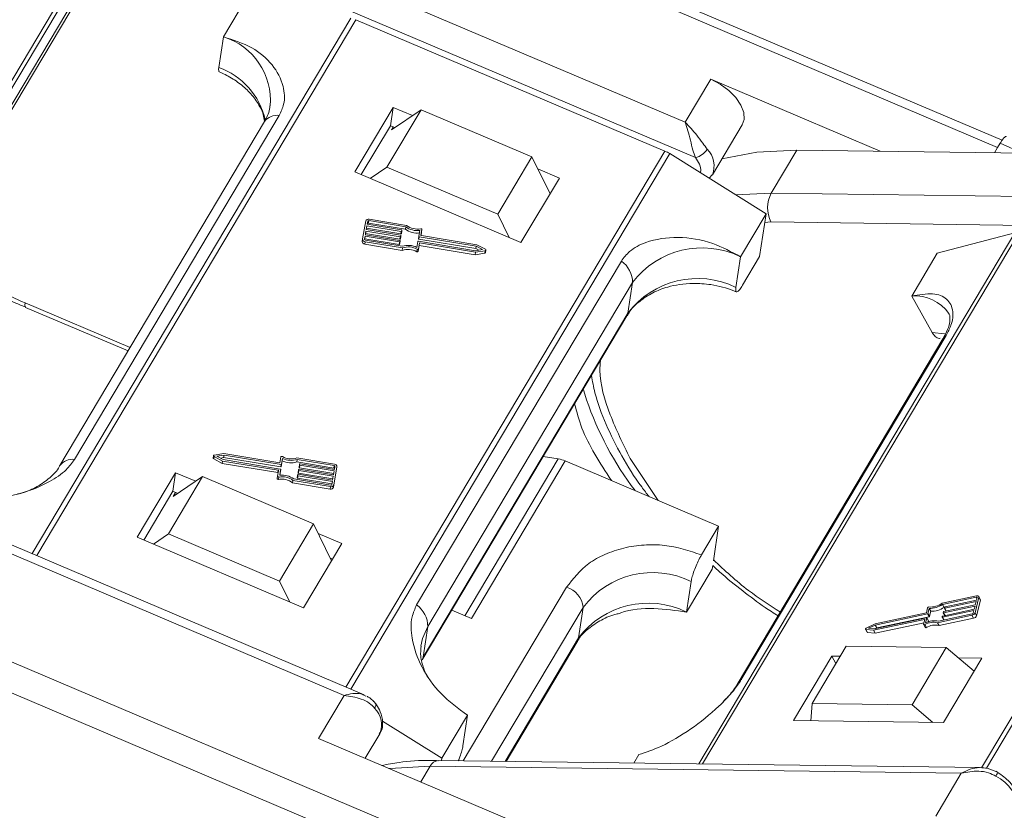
# Model space of a CAD drawing. Header units: millimetres. Extents: x 3199 to 4123, y -210 to 442.
# Tile 22 of 39: x 3630 to 3678, y 288 to 327. Entities that reach past the tile are written whole.
import ezdxf

# ---------------------------------------------------------------- set-up
doc = ezdxf.new("R2010")
doc.units = ezdxf.units.MM

msp = doc.modelspace()

# ---------------------------------------------------------------- linework, layer by layer
at = {"color": 7, "linetype": 'Continuous', "lineweight": 15}
for p, q in [((3635.864, 335.112), (3620.316, 308.99)), ((3620.439, 308.822), (3635.974, 334.923)), ((3677.852, 321.282), (3649.84, 333.199)), ((3662.34, 322.158), (3636.791, 333.027)), ((3650.219, 332.59), (3677.633, 320.928)), ((3662.842, 320.427), (3637.592, 331.168)), ((3633.251, 329.548), (3623.228, 312.71)), ((3623.158, 312.353), (3633.181, 329.191)), ((3639.734, 326.342), (3640.987, 328.447)), ((3645.976, 327.26), (3630.368, 301.037)), ((3630.598, 300.939), (3646.217, 327.18)), ((3646.217, 327.18), (3661.343, 320.745)), ((3639.734, 326.342), (3639.506, 324.842)), ((3663.592, 324.263), (3662.34, 322.158)), ((3671.874, 320.74), (3663.592, 324.263)), ((3632.443, 305.65), (3642.465, 322.488)), ((3648.041, 322.887), (3646.162, 319.729)), ((3649.405, 322.769), (3647.735, 319.963)), ((3648.041, 322.887), (3647.905, 321.987)), ((3647.956, 321.789), (3649.405, 322.769)), ((3648.985, 322.485), (3648.041, 322.887)), ((3654.83, 320.462), (3649.405, 322.769)), ((3641.747, 322.188), (3631.725, 305.349)), ((3647.905, 321.987), (3646.481, 319.594)), ((3648.115, 321.897), (3647.905, 321.987)), ((3663.667, 319.585), (3665.129, 322.04)), ((3647.956, 321.789), (3648.039, 321.93)), ((3677.758, 321.138), (3677.633, 320.928)), ((3678.847, 320.648), (3677.758, 321.138)), ((3661.343, 320.745), (3645.725, 294.504)), ((3645.97, 294.4), (3661.578, 320.622)), ((3661.578, 320.622), (3666.3, 317.678)), ((3666.551, 318.689), (3667.804, 320.794)), ((3667.804, 320.794), (3680.602, 320.625)), ((3677.633, 320.928), (3677.477, 320.666)), ((3653.159, 317.655), (3654.83, 320.462)), ((3654.83, 320.462), (3655.719, 318.654)), ((3646.162, 319.729), (3654.299, 316.268)), ((3647.735, 319.963), (3646.916, 319.409)), ((3653.159, 317.655), (3647.735, 319.963)), ((3656.178, 319.425), (3655.118, 319.876)), ((3663.514, 319.415), (3663.652, 319.589)), ((3654.299, 316.268), (3656.178, 319.425)), ((3655.723, 318.661), (3655.714, 318.665)), ((3666.551, 318.689), (3664.801, 318.613)), ((3692.558, 318.346), (3666.551, 318.689)), ((3653.721, 316.514), (3653.159, 317.655)), ((3666.3, 317.678), (3665.047, 315.573)), ((3666.3, 317.678), (3665.981, 315.579)), ((3646.701, 317.328), (3646.548, 316.445)), ((3646.794, 317.312), (3646.768, 317.165)), ((3646.768, 317.165), (3648.448, 316.887)), ((3646.771, 317.165), (3646.776, 317.192)), ((3646.776, 317.192), (3646.794, 317.312)), ((3646.847, 317.342), (3646.828, 317.222)), ((3646.828, 317.222), (3648.637, 316.922)), ((3648.656, 317.042), (3646.847, 317.342)), ((3648.697, 317.11), (3646.859, 317.415)), ((3666.532, 317.275), (3666.235, 317.254)), ((3693.452, 316.92), (3666.532, 317.275)), ((3646.711, 316.834), (3646.679, 316.65)), ((3646.681, 316.65), (3646.692, 316.714)), ((3646.692, 316.714), (3646.711, 316.834)), ((3646.692, 316.714), (3648.372, 316.436)), ((3648.391, 316.556), (3646.711, 316.834)), ((3646.756, 317.092), (3646.724, 316.908)), ((3646.724, 316.908), (3648.403, 316.629)), ((3646.726, 316.907), (3646.737, 316.972)), ((3646.737, 316.972), (3646.756, 317.092)), ((3646.737, 316.972), (3648.417, 316.693)), ((3648.435, 316.813), (3646.756, 317.092)), ((3648.417, 316.693), (3648.435, 316.813)), ((3648.443, 316.708), (3648.462, 316.828)), ((3648.443, 316.708), (3648.45, 316.744)), ((3648.45, 316.744), (3648.468, 316.864)), ((3648.468, 316.864), (3648.462, 316.828)), ((3648.637, 316.922), (3648.656, 317.042)), ((3649.297, 316.575), (3649.347, 316.86)), ((3649.449, 316.9), (3649.403, 316.634)), ((3649.404, 316.625), (3649.431, 316.78)), ((3649.449, 316.9), (3649.431, 316.78)), ((3678.478, 316.739), (3663.006, 290.744)), ((3663.192, 290.742), (3678.679, 316.761)), ((3674.678, 315.753), (3678.478, 316.739)), ((3646.548, 316.445), (3646.529, 316.325)), ((3646.666, 316.577), (3646.64, 316.429)), ((3646.641, 316.417), (3646.648, 316.457)), ((3646.648, 316.457), (3646.666, 316.577)), ((3646.648, 316.457), (3648.327, 316.178)), ((3646.649, 316.191), (3646.667, 316.311)), ((3648.346, 316.298), (3646.666, 316.577)), ((3646.667, 316.311), (3648.505, 316.007)), ((3646.679, 316.65), (3648.359, 316.372)), ((3646.68, 316.385), (3648.489, 316.085)), ((3648.327, 316.178), (3648.346, 316.298)), ((3648.354, 316.193), (3648.372, 316.313)), ((3648.354, 316.193), (3648.36, 316.229)), ((3648.36, 316.229), (3648.379, 316.349)), ((3648.372, 316.436), (3648.391, 316.556)), ((3648.379, 316.349), (3648.372, 316.313)), ((3648.399, 316.45), (3648.417, 316.57)), ((3648.399, 316.45), (3648.405, 316.487)), ((3648.405, 316.487), (3648.423, 316.607)), ((3648.423, 316.607), (3648.417, 316.57)), ((3649.203, 316.034), (3649.252, 316.318)), ((3649.279, 316.456), (3649.297, 316.575)), ((3649.279, 316.333), (3652.071, 315.869)), ((3649.286, 315.963), (3649.335, 316.247)), ((3649.299, 316.433), (3649.317, 316.553)), ((3649.299, 316.433), (3652.091, 315.97)), ((3652.109, 316.09), (3649.317, 316.553)), ((3649.317, 316.127), (3649.335, 316.247)), ((3649.335, 316.247), (3652.077, 315.793)), ((3652.141, 316.161), (3649.423, 316.611)), ((3692.339, 316.581), (3676.85, 290.556)), ((3677.081, 290.533), (3692.568, 316.553)), ((3646.649, 316.191), (3648.487, 315.887)), ((3648.487, 315.887), (3648.505, 316.007)), ((3649.214, 315.941), (3649.196, 315.821)), ((3649.268, 315.843), (3649.317, 316.127)), ((3649.268, 315.843), (3649.286, 315.963)), ((3649.317, 316.127), (3652.058, 315.673)), ((3652.058, 315.673), (3652.077, 315.793)), ((3652.058, 315.673), (3652.529, 315.749)), ((3652.071, 315.869), (3652.417, 315.926)), ((3652.077, 315.793), (3652.548, 315.869)), ((3652.091, 315.97), (3652.109, 316.09)), ((3652.091, 315.97), (3652.231, 315.895)), ((3652.417, 315.926), (3652.109, 316.09)), ((3652.559, 315.937), (3652.141, 316.161)), ((3652.548, 315.869), (3652.529, 315.749)), ((3652.564, 315.779), (3652.582, 315.899)), ((3673.425, 313.648), (3674.678, 315.753)), ((3659.211, 315.365), (3649.189, 298.526)), ((3664.819, 314.074), (3665.047, 315.573)), ((3665.145, 314.175), (3665.981, 315.579)), ((3649.738, 297.467), (3659.761, 314.305)), ((3659.533, 312.806), (3659.761, 314.305)), ((3630.023, 313.313), (3635.163, 311.126)), ((3673.425, 313.648), (3674.422, 311.867)), ((3630.049, 313.094), (3635.064, 310.96)), ((3649.466, 295.84), (3659.488, 312.679)), ((3659.533, 312.806), (3649.51, 295.967)), ((3674.956, 311.55), (3664.934, 294.711)), ((3665.085, 294.873), (3675.108, 311.711)), ((3639.25, 305.835), (3639.232, 305.715)), ((3639.254, 305.677), (3639.273, 305.797)), ((3639.254, 305.677), (3639.673, 305.453)), ((3639.273, 305.797), (3639.691, 305.573)), ((3639.755, 305.941), (3639.284, 305.865)), ((3639.762, 305.865), (3639.415, 305.809)), ((3639.415, 305.809), (3639.723, 305.644)), ((3639.583, 305.719), (3639.743, 305.745)), ((3639.723, 305.644), (3642.515, 305.181)), ((3639.743, 305.745), (3639.762, 305.865)), ((3639.743, 305.745), (3642.535, 305.282)), ((3642.497, 305.487), (3639.755, 305.941)), ((3642.553, 305.402), (3639.762, 305.865)), ((3642.546, 305.771), (3642.497, 305.487)), ((3642.629, 305.701), (3642.58, 305.416)), ((3642.611, 305.581), (3642.629, 305.701)), ((3643.325, 305.529), (3643.343, 305.649)), ((3645.165, 305.423), (3643.327, 305.728)), ((3645.152, 305.349), (3643.343, 305.649)), ((3656.122, 305.677), (3651.55, 297.995)), ((3656.122, 305.677), (3655.387, 305.79)), ((3659.643, 305.696), (3661.006, 303.644)), ((3646.615, 294.125), (3620.52, 305.227)), ((3639.673, 305.453), (3639.691, 305.573)), ((3639.673, 305.453), (3642.391, 305.003)), ((3639.691, 305.573), (3642.41, 305.123)), ((3642.391, 305.003), (3642.41, 305.123)), ((3642.535, 305.159), (3642.486, 304.874)), ((3642.517, 305.039), (3642.535, 305.159)), ((3642.535, 305.282), (3642.553, 305.402)), ((3642.562, 305.296), (3642.611, 305.581)), ((3642.562, 305.296), (3642.58, 305.416)), ((3643.325, 305.529), (3645.134, 305.229)), ((3643.391, 305.007), (3643.409, 305.127)), ((3643.409, 305.127), (3643.415, 305.164)), ((3643.435, 305.265), (3643.454, 305.385)), ((3643.442, 305.179), (3645.121, 304.9)), ((3643.454, 305.385), (3643.46, 305.422)), ((3643.455, 305.243), (3643.474, 305.363)), ((3643.455, 305.243), (3645.133, 304.964)), ((3645.153, 305.084), (3643.474, 305.363)), ((3643.486, 305.436), (3645.166, 305.157)), ((3645.113, 304.286), (3645.266, 305.169)), ((3645.131, 304.406), (3645.284, 305.289)), ((3645.134, 305.229), (3645.152, 305.349)), ((3645.166, 305.157), (3645.192, 305.305)), ((3645.284, 305.289), (3645.266, 305.169)), ((3651.87, 297.859), (3656.464, 305.577)), ((3656.464, 305.577), (3663.974, 302.382)), ((3620.307, 304.87), (3645.636, 294.094)), ((3637.393, 304.996), (3635.514, 301.838)), ((3638.715, 304.808), (3637.045, 302.002)), ((3637.393, 304.996), (3637.256, 304.096)), ((3637.265, 303.828), (3638.715, 304.808)), ((3638.375, 304.578), (3637.393, 304.996)), ((3644.139, 302.501), (3638.715, 304.808)), ((3642.383, 304.834), (3642.365, 304.714)), ((3642.383, 304.834), (3642.43, 305.1)), ((3642.426, 304.67), (3642.444, 304.79)), ((3642.488, 304.874), (3642.517, 305.039)), ((3643.176, 304.693), (3644.985, 304.393)), ((3643.346, 304.75), (3643.364, 304.87)), ((3643.364, 304.87), (3643.37, 304.906)), ((3643.366, 304.727), (3643.384, 304.847)), ((3643.366, 304.727), (3645.043, 304.449)), ((3645.064, 304.569), (3643.384, 304.847)), ((3643.397, 304.921), (3645.077, 304.642)), ((3643.411, 304.985), (3643.429, 305.105)), ((3643.411, 304.985), (3645.088, 304.707)), ((3645.109, 304.826), (3643.429, 305.105)), ((3645.077, 304.642), (3645.109, 304.826)), ((3645.121, 304.9), (3645.153, 305.084)), ((3643.117, 304.504), (3643.135, 304.624)), ((3643.117, 304.504), (3644.954, 304.199)), ((3643.135, 304.624), (3644.973, 304.319)), ((3644.973, 304.319), (3644.954, 304.199)), ((3645.038, 304.422), (3645.064, 304.569)), ((3645.113, 304.286), (3645.131, 304.406)), ((3637.256, 304.096), (3635.832, 301.703)), ((3637.505, 303.99), (3637.256, 304.096)), ((3637.39, 304.039), (3637.265, 303.828)), ((3642.469, 299.694), (3644.139, 302.501)), ((3644.139, 302.501), (3645.029, 300.693)), ((3663.974, 302.382), (3663.139, 300.978)), ((3663.974, 302.382), (3663.716, 300.684)), ((3635.514, 301.838), (3643.65, 298.377)), ((3636.305, 301.502), (3637.045, 302.002)), ((3637.045, 302.002), (3642.469, 299.694)), ((3645.529, 301.534), (3644.372, 302.026)), ((3643.65, 298.377), (3645.529, 301.534)), ((3645.074, 300.77), (3644.969, 300.815)), ((3663.683, 300.464), (3663.655, 300.282)), ((3662.402, 298.177), (3663.655, 300.282)), ((3642.976, 298.664), (3642.469, 299.694)), ((3656.531, 299.393), (3651.473, 290.896)), ((3662.402, 298.177), (3662.63, 299.677)), ((3676.604, 298.97), (3674.923, 298.608)), ((3676.589, 298.906), (3674.934, 298.55)), ((3676.526, 298.142), (3676.709, 298.902)), ((3676.617, 298.856), (3676.589, 298.906)), ((3676.594, 298.757), (3676.624, 298.884)), ((3676.784, 298.801), (3676.705, 298.943)), ((3676.709, 298.902), (3676.789, 298.759)), ((3652.861, 290.878), (3657.344, 298.409)), ((3657.116, 296.909), (3657.344, 298.409)), ((3674.205, 298.386), (3674.146, 298.141)), ((3675.014, 298.408), (3674.934, 298.55)), ((3676.525, 298.472), (3674.988, 298.142)), ((3675.003, 298.205), (3676.54, 298.535)), ((3675.014, 298.408), (3675.035, 298.412)), ((3675.024, 298.375), (3675.032, 298.406)), ((3675.025, 298.368), (3675.104, 298.226)), ((3676.578, 298.694), (3675.041, 298.363)), ((3675.057, 298.427), (3676.594, 298.757)), ((3676.487, 298.313), (3676.525, 298.472)), ((3676.54, 298.535), (3676.578, 298.694)), ((3676.606, 297.999), (3676.789, 298.759)), ((3650.91, 298.267), (3651.87, 297.859)), ((3671.594, 297.352), (3674.149, 297.901)), ((3674.146, 298.141), (3671.638, 297.602)), ((3674.194, 298.091), (3671.64, 297.542)), ((3671.719, 297.399), (3674.274, 297.949)), ((3674.166, 297.89), (3674.107, 297.645)), ((3674.245, 297.754), (3674.165, 297.897)), ((3674.246, 297.747), (3674.166, 297.89)), ((3674.274, 297.949), (3674.194, 298.091)), ((3674.278, 298.356), (3674.219, 298.111)), ((3674.299, 297.969), (3674.219, 298.111)), ((3674.358, 298.214), (3674.278, 298.356)), ((3674.299, 297.969), (3674.358, 298.214)), ((3674.695, 297.658), (3676.376, 298.019)), ((3674.736, 297.727), (3676.392, 298.083)), ((3674.918, 297.931), (3674.925, 297.963)), ((3674.918, 297.924), (3674.997, 297.783)), ((3676.472, 298.25), (3674.935, 297.92)), ((3675.01, 297.786), (3674.935, 297.92)), ((3674.95, 297.983), (3676.487, 298.313)), ((3674.971, 298.153), (3674.978, 298.184)), ((3674.971, 298.146), (3675.051, 298.005)), ((3675.063, 298.007), (3674.988, 298.142)), ((3675.116, 298.229), (3675.041, 298.363)), ((3676.376, 298.019), (3676.456, 297.877)), ((3676.442, 298.123), (3676.472, 298.25)), ((3676.606, 297.999), (3676.526, 298.142)), ((3649.738, 297.467), (3649.51, 295.967)), ((3671.638, 297.602), (3671.199, 297.385)), ((3671.64, 297.542), (3671.317, 297.383)), ((3671.562, 297.285), (3674.049, 297.819)), ((3671.719, 297.399), (3671.64, 297.542)), ((3671.641, 297.142), (3674.029, 297.656)), ((3674.011, 297.579), (3674.066, 297.808)), ((3674.012, 297.565), (3674.092, 297.423)), ((3674.063, 297.794), (3674.049, 297.819)), ((3674.145, 297.421), (3674.065, 297.563)), ((3674.233, 297.695), (3674.246, 297.747)), ((3674.775, 297.515), (3674.695, 297.658)), ((3674.775, 297.515), (3676.456, 297.877)), ((3671.168, 297.336), (3671.248, 297.194)), ((3671.185, 297.327), (3671.562, 297.285)), ((3671.265, 297.184), (3671.185, 297.327)), ((3671.265, 297.184), (3671.641, 297.142)), ((3671.317, 297.383), (3671.594, 297.352)), ((3671.641, 297.142), (3671.562, 297.285)), ((3671.646, 297.363), (3671.719, 297.399)), ((3657.116, 296.909), (3653.521, 290.869)), ((3653.566, 290.869), (3657.049, 296.719)), ((3670.217, 296.508), (3668.546, 293.701)), ((3675.115, 296.443), (3670.217, 296.508)), ((3673.445, 293.637), (3675.115, 296.443)), ((3675.115, 296.443), (3676.479, 295.278)), ((3655.918, 284.444), (3628.504, 296.107)), ((3669.516, 296.022), (3667.637, 292.865)), ((3669.924, 296.017), (3669.516, 296.022)), ((3669.516, 296.022), (3669.716, 295.666)), ((3674.985, 292.768), (3676.864, 295.925)), ((3676.864, 295.925), (3675.703, 295.94)), ((3626.985, 295.235), (3655.341, 283.172)), ((3645.636, 294.094), (3644.383, 291.989)), ((3668.495, 292.853), (3668.546, 293.701)), ((3668.546, 293.701), (3673.445, 293.637)), ((3674.453, 292.775), (3673.445, 293.637)), ((3650.431, 291.017), (3651.684, 293.122)), ((3651.684, 293.122), (3651.456, 291.622)), ((3647.513, 292.837), (3650.431, 291.017)), ((3667.637, 292.865), (3674.985, 292.768)), ((3646.665, 291.019), (3647.381, 292.222)), ((3644.383, 291.989), (3657.171, 286.549)), ((3659.818, 290.786), (3660.062, 291.197)), ((3676.791, 290.562), (3650.259, 290.912)), ((3650.431, 291.017), (3650.415, 290.91)), ((3649.391, 289.859), (3649.847, 290.625)), ((3649.847, 290.625), (3675.854, 290.282)), ((3675.854, 290.282), (3674.601, 288.177))]:
    msp.add_line(p, q, dxfattribs=at)
at = {"color": 7, "linetype": 'Continuous', "lineweight": 15, "flags": 128}
for points in [[(3665.129, 322.04), (3665.218, 322.294), (3665.204, 322.631), (3665.067, 322.997), (3664.818, 323.368), (3664.472, 323.718), (3664.054, 324.023), (3663.592, 324.263)], [(3667.804, 320.794), (3665.842, 320.694), (3664.129, 320.361)], [(3630.023, 313.313), (3630.013, 313.209), (3630.02, 313.136), (3630.043, 313.097), (3630.047, 313.095)], [(3659.533, 312.806), (3659.497, 312.696), (3659.488, 312.679)], [(3675.09, 311.791), (3675.027, 311.805), (3674.422, 311.867)], [(3675.108, 311.711), (3675.02, 311.635), (3674.956, 311.55)], [(3657.504, 308.575), (3657.369, 309.012), (3657.348, 309.084)], [(3676.624, 298.884), (3676.625, 298.89), (3676.624, 298.895), (3676.621, 298.9), (3676.617, 298.903), (3676.611, 298.906), (3676.605, 298.907), (3676.597, 298.907), (3676.589, 298.906)], [(3676.604, 298.97), (3676.629, 298.973), (3676.651, 298.973), (3676.671, 298.969), (3676.688, 298.961), (3676.7, 298.95), (3676.708, 298.936), (3676.711, 298.92), (3676.709, 298.902)], [(3675.041, 298.363), (3675.037, 298.363), (3675.034, 298.363), (3675.03, 298.363), (3675.027, 298.365), (3675.025, 298.367), (3675.024, 298.369), (3675.024, 298.372), (3675.024, 298.375)], [(3674.149, 297.901), (3674.153, 297.902), (3674.156, 297.902), (3674.16, 297.901), (3674.162, 297.9), (3674.165, 297.898), (3674.166, 297.895), (3674.166, 297.893), (3674.166, 297.89)], [(3674.935, 297.92), (3674.931, 297.919), (3674.927, 297.919), (3674.924, 297.92), (3674.921, 297.921), (3674.919, 297.923), (3674.918, 297.925), (3674.917, 297.928), (3674.918, 297.931)], [(3674.988, 298.142), (3674.984, 298.141), (3674.98, 298.141), (3674.977, 298.142), (3674.974, 298.143), (3674.972, 298.145), (3674.971, 298.147), (3674.97, 298.15), (3674.971, 298.153)], [(3649.397, 296.508), (3649.482, 296.89), (3649.738, 297.467)], [(3674.065, 297.563), (3674.054, 297.559), (3674.043, 297.556), (3674.033, 297.555), (3674.024, 297.556), (3674.017, 297.56), (3674.013, 297.565), (3674.01, 297.571), (3674.011, 297.579)], [(3674.066, 297.808), (3674.066, 297.811), (3674.066, 297.814), (3674.065, 297.816), (3674.062, 297.818), (3674.06, 297.819), (3674.056, 297.82), (3674.053, 297.82), (3674.049, 297.819)], [(3674.092, 297.423), (3674.092, 297.422), (3674.097, 297.417), (3674.104, 297.414), (3674.113, 297.413), (3674.123, 297.413), (3674.134, 297.416), (3674.145, 297.421)], [(3671.185, 297.327), (3671.176, 297.329), (3671.169, 297.334), (3671.166, 297.341), (3671.167, 297.35), (3671.171, 297.36), (3671.178, 297.369), (3671.188, 297.378), (3671.199, 297.385)], [(3657.049, 296.719), (3657.086, 296.798), (3657.116, 296.909)], [(3649.51, 295.967), (3649.475, 295.858), (3649.468, 295.844)], [(3647.839, 290.519), (3647.885, 290.525), (3649.847, 290.625)], [(3677.546, 290.141), (3677.583, 290.205), (3677.612, 290.258), (3677.633, 290.297), (3677.643, 290.321), (3677.643, 290.329), (3677.642, 290.329)]]:
    msp.add_lwpolyline(points, dxfattribs=at)
at = {"color": 7, "linetype": 'Continuous', "lineweight": 15}
for centre, radius, start, end in [((3638.758, 323.217), 3.274, 355.4221, 72.6531), ((3638.297, 321.484), 3.57, 12.8119, 70.2072), ((3642.346, 321.765), 0.734, 80.6638, 144.7921), ((3660.673, 319.172), 1.71, 58.0275, 66.9045), ((3662.639, 321.325), 0.92, 282.7299, 327.8055), ((3662.584, 320.018), 1.167, 338.1868, 44.3852), ((3667.906, 317.964), 1.537, 151.8473, 206.6363), ((3646.826, 317.289), 0.13, 74.933, 162.8513), ((3646.817, 317.18), 0.0434, 74.933, 162.8513), ((3646.835, 317.3), 0.0434, 74.933, 162.8513), ((3648.423, 316.714), 0.0217, 254.933, 342.8513), ((3648.441, 316.834), 0.0217, 254.933, 342.8513), ((3648.447, 316.865), 0.0213, 357.3759, 86.471), ((3649.211, 317.697), 0.965, 233.5374, 277.0104), ((3649.229, 317.817), 0.965, 233.5374, 277.0104), ((3649.223, 317.775), 0.847, 231.6812, 281.28), ((3649.402, 316.899), 0.0468, 0.652, 107.0684), ((3646.657, 316.319), 0.128, 177.3759, 266.471), ((3646.675, 316.439), 0.128, 177.3759, 266.471), ((3646.683, 316.427), 0.0426, 177.3759, 266.471), ((3648.351, 316.319), 0.0217, 254.933, 342.8513), ((3648.357, 316.35), 0.0213, 357.3759, 86.471), ((3648.378, 316.457), 0.0217, 254.933, 342.8513), ((3648.396, 316.576), 0.0217, 254.933, 342.8513), ((3648.402, 316.608), 0.0213, 357.3759, 86.471), ((3649.273, 316.312), 0.0217, 74.933, 162.8513), ((3649.3, 316.455), 0.0213, 177.3759, 266.471), ((3649.318, 316.575), 0.0213, 177.3759, 266.471), ((3649.424, 316.633), 0.0213, 177.3759, 266.471), ((3648.333, 316.199), 0.0217, 254.933, 342.8513), ((3648.77, 315.085), 0.85, 59.9337, 109.4244), ((3648.781, 315.161), 0.969, 64.2077, 107.5575), ((3648.788, 315.205), 0.85, 59.9337, 109.4244), ((3649.223, 315.859), 0.0474, 234.4757, 339.7706), ((3649.241, 315.979), 0.0474, 234.4757, 339.7706), ((3652.527, 315.786), 0.0374, 273.7661, 348.3629), ((3652.546, 315.904), 0.0351, 272.1302, 68.1339), ((3663.17, 311.745), 4.263, 63.8773, 143.0988), ((3658.459, 314.302), 1.302, 0.1518, 54.7071), ((3662.942, 310.246), 4.263, 63.8773, 143.0988), ((3673.596, 311.643), 2.012, 34.9765, 94.8636), ((3672.946, 313.958), 16.352, 199.2166, 216.9719), ((3632.343, 304.881), 0.775, 82.6003, 143.033), ((3639.27, 305.712), 0.0381, 175.2466, 245.9663), ((3639.286, 305.83), 0.0351, 92.1302, 248.1339), ((3642.591, 305.755), 0.0474, 54.4757, 159.7706), ((3643.044, 306.529), 0.85, 239.9337, 289.4244), ((3643.051, 306.573), 0.969, 244.2077, 287.5575), ((3655.892, 304.253), 1.442, 66.6202, 80.8282), ((3642.408, 305.101), 0.0213, 357.3759, 86.471), ((3642.514, 305.16), 0.0213, 357.3759, 86.471), ((3642.541, 305.303), 0.0217, 254.933, 342.8513), ((3642.559, 305.423), 0.0217, 254.933, 342.8513), ((3643.032, 306.453), 0.969, 244.2077, 287.5575), ((3643.43, 305.126), 0.0213, 177.3759, 266.471), ((3643.436, 305.158), 0.0217, 74.933, 162.8513), ((3643.457, 305.264), 0.0213, 177.3759, 266.471), ((3643.475, 305.384), 0.0213, 177.3759, 266.471), ((3643.481, 305.415), 0.0217, 74.933, 162.8513), ((3645.128, 305.182), 0.0472, 18.3841, 83.5527), ((3645.149, 305.307), 0.0426, 357.3759, 86.471), ((3645.157, 305.295), 0.128, 357.3759, 86.471), ((3642.412, 304.715), 0.0468, 180.652, 287.0684), ((3642.43, 304.835), 0.0468, 180.652, 287.0684), ((3642.388, 304.979), 0.0243, 26.1239, 83.0605), ((3642.591, 303.839), 0.847, 51.6812, 101.28), ((3642.609, 303.959), 0.847, 51.6812, 101.28), ((3642.603, 303.917), 0.965, 53.5374, 97.0104), ((3643.367, 304.749), 0.0213, 177.3759, 266.471), ((3643.385, 304.869), 0.0213, 177.3759, 266.471), ((3643.391, 304.9), 0.0217, 74.933, 162.8513), ((3643.412, 305.006), 0.0213, 177.3759, 266.471), ((3644.988, 304.325), 0.13, 254.933, 342.8513), ((3645.006, 304.445), 0.13, 254.933, 342.8513), ((3644.997, 304.434), 0.0434, 254.933, 342.8513), ((3660.753, 295.849), 4.263, 63.8773, 143.0988), ((3656.199, 298.292), 1.15, 5.8442, 73.2467), ((3648.436, 297.463), 1.302, 0.1518, 54.7071), ((3660.525, 294.349), 4.263, 63.8773, 143.0988), ((3674.266, 298.361), 0.0666, 85.082, 158.2244), ((3674.352, 299.402), 0.978, 265.3225, 305.7278), ((3674.296, 299.502), 1.145, 269.1116, 303.865), ((3674.375, 299.359), 1.145, 269.1116, 303.865), ((3675.062, 298.394), 0.0332, 100.1334, 158.2827), ((3676.735, 298.775), 0.0557, 343.8336, 27.8224), ((3674.188, 298.124), 0.0332, 280.1334, 338.2827), ((3674.268, 297.981), 0.0332, 280.1334, 338.2827), ((3674.956, 297.95), 0.0332, 100.1334, 158.2827), ((3675.009, 298.172), 0.0332, 100.1334, 158.2827), ((3676.341, 298.215), 0.199, 280.1334, 338.2827), ((3676.38, 298.148), 0.0664, 280.1334, 338.2827), ((3676.421, 298.073), 0.199, 280.1334, 338.2827), ((3674.493, 296.858), 0.825, 75.8196, 121.243), ((3674.533, 296.831), 0.918, 77.2169, 117.6436), ((3674.572, 296.716), 0.825, 75.8196, 121.243), ((3674.237, 297.75), 0.00928, 343.8336, 27.8224), ((3671.265, 297.205), 0.0209, 212.1089, 269.2961), ((3665.381, 294.444), 0.521, 124.5335, 150.0146), ((3646.965, 293.618), 0.222, 318.5879, 24.8741), ((3646.39, 292.674), 1.089, 335.49, 47.082), ((3650.303, 290.411), 0.503, 94.9347, 154.8594), ((3676.619, 288.3), 2.062, 4.918, 63.3013)]:
    msp.add_arc(centre, radius, start, end, dxfattribs=at)
for points, knots in [([(3642.465, 322.488), (3642.549, 322.671), (3642.766, 323.146), (3642.69, 324.03), (3642.183, 325.004), (3641.172, 325.877), (3640.218, 326.186), (3639.734, 326.342)], [0, 0, 0, 0, 0.109672, 0.284648, 0.519248, 0.75632, 1, 1, 1, 1]), ([(3639.506, 324.842), (3639.499, 324.781), (3639.487, 324.666), (3639.519, 324.642), (3639.534, 324.631)], [0, 0, 0, 0, 0.539601, 1, 1, 1, 1]), ([(3639.529, 324.62), (3639.624, 324.58), (3639.944, 324.442), (3640.44, 324.135), (3640.98, 323.678), (3641.408, 323.138), (3641.678, 322.633), (3641.727, 322.322), (3641.745, 322.211)], [0, 0, 0, 0, 0.078573, 0.26558, 0.457343, 0.662559, 0.880233, 1, 1, 1, 1]), ([(3642, 322.955), (3641.999, 322.901), (3641.993, 322.633), (3641.85, 322.386), (3641.736, 322.189)], [0, 0, 0, 0, 0.205242, 1, 1, 1, 1]), ([(3662.34, 322.158), (3662.532, 321.954), (3662.83, 321.638), (3663.183, 321.154), (3663.345, 320.934), (3663.418, 320.834)], [0, 0, 0, 0, 0.4984129, 0.772928, 1, 1, 1, 1]), ([(3662.842, 320.427), (3662.8, 320.546), (3662.711, 320.799), (3662.593, 321.277), (3662.47, 321.755), (3662.383, 322.024), (3662.34, 322.158)], [0, 0, 0, 0, 0.23435, 0.498195, 0.748869, 1, 1, 1, 1]), ([(3678.058, 321.45), (3678.055, 321.454), (3678.04, 321.481), (3677.969, 321.429), (3677.866, 321.311), (3677.789, 321.187), (3677.758, 321.138)], [0, 0, 0, 0, 0.0635395, 0.4158844, 0.7682293, 1, 1, 1, 1]), ([(3663.08, 319.686), (3663.089, 319.715), (3663.126, 319.834), (3663.055, 320.097), (3662.912, 320.318), (3662.842, 320.427)], [0, 0, 0, 0, 0.142722, 0.582056, 1, 1, 1, 1]), ([(3665.047, 315.573), (3664.6, 315.812), (3663.622, 316.333), (3661.973, 316.605), (3660.575, 316.394), (3659.642, 315.926), (3659.337, 315.529), (3659.211, 315.365)], [0, 0, 0, 0, 0.219162, 0.4791659, 0.7354888, 0.890617, 1, 1, 1, 1]), ([(3625.185, 315.758), (3625.64, 315.454), (3626.757, 314.707), (3628.239, 313.928), (3629.413, 313.364), (3629.878, 313.174), (3630.051, 313.104)], [0, 0, 0, 0, 0.2944829, 0.7242002, 0.8979028, 1, 1, 1, 1]), ([(3625.288, 315.931), (3625.961, 315.48), (3627.471, 314.47), (3629.113, 313.725), (3630.023, 313.313)], [0, 0, 0, 0, 0.445764, 1, 1, 1, 1]), ([(3659.511, 312.674), (3659.535, 312.727), (3659.652, 312.991), (3660.072, 313.39), (3660.718, 313.82), (3661.404, 314.084), (3662.075, 314.228), (3662.788, 314.292), (3663.304, 314.238), (3663.596, 314.208)], [0, 0, 0, 0, 0.049047, 0.241253, 0.417584, 0.582695, 0.702789, 0.83168, 1, 1, 1, 1]), ([(3663.596, 314.208), (3663.982, 314.132), (3664.416, 314.046), (3664.801, 313.87), (3664.843, 313.851)], [0, 0, 0, 0, 0.891824, 1, 1, 1, 1]), ([(3665.145, 314.175), (3665.1, 314.103), (3665.008, 313.959), (3664.898, 313.852), (3664.827, 313.845), (3664.803, 313.93), (3664.814, 314.033), (3664.819, 314.074)], [0, 0, 0, 0, 0.214694, 0.429388, 0.644082, 0.858775, 1, 1, 1, 1]), ([(3675.108, 311.711), (3675.197, 311.885), (3675.427, 312.334), (3675.477, 312.989), (3675.197, 313.548), (3674.505, 313.837), (3673.788, 313.712), (3673.425, 313.648)], [0, 0, 0, 0, 0.109672, 0.284648, 0.519248, 0.75632, 1, 1, 1, 1]), ([(3675.239, 312.795), (3675.246, 312.787), (3675.281, 312.741), (3675.304, 312.635), (3675.29, 312.334), (3675.183, 311.956), (3675.013, 311.665), (3674.943, 311.546)], [0, 0, 0, 0, 0.0678944, 0.3455311, 0.5918392, 0.8324409, 1, 1, 1, 1]), ([(3674.422, 311.867), (3674.472, 311.796), (3674.57, 311.655), (3674.716, 311.566), (3674.799, 311.578), (3674.817, 311.58)], [0, 0, 0, 0, 0.4389656, 0.8779311, 1, 1, 1, 1]), ([(3658.183, 310.486), (3658.173, 310.329), (3658.126, 309.509), (3658.574, 307.879), (3659.294, 306.41), (3659.643, 305.696)], [0, 0, 0, 0, 0.10851, 0.567217, 1, 1, 1, 1]), ([(3657.749, 309.757), (3657.799, 309.477), (3657.941, 308.691), (3658.436, 307.368), (3659.208, 305.825), (3659.933, 304.637), (3660.45, 303.985), (3660.575, 303.828)], [0, 0, 0, 0, 0.144025, 0.404502, 0.663047, 0.91862, 1, 1, 1, 1]), ([(3658.722, 304.616), (3658.164, 305.481), (3657.34, 306.757), (3657.027, 307.98), (3656.926, 308.374)], [0, 0, 0, 0, 0.677474, 1, 1, 1, 1]), ([(3626.371, 303.891), (3626.842, 303.812), (3627.873, 303.641), (3629.597, 303.86), (3631.047, 304.416), (3632.008, 305.062), (3632.316, 305.478), (3632.443, 305.65)], [0, 0, 0, 0, 0.219162, 0.4791659, 0.7354888, 0.890617, 1, 1, 1, 1]), ([(3631.713, 305.349), (3631.705, 305.329), (3631.618, 305.116), (3631.26, 304.753), (3630.648, 304.314), (3630.085, 304.055), (3629.73, 303.976), (3629.658, 303.96)], [0, 0, 0, 0, 0.033146, 0.34859, 0.638804, 0.926659, 1, 1, 1, 1]), ([(3663.139, 300.978), (3662.542, 301.173), (3661.625, 301.474), (3660.312, 301.484), (3659.318, 301.339), (3658.401, 301.025), (3657.351, 300.448), (3656.854, 299.809), (3656.531, 299.393)], [0, 0, 0, 0, 0.239457, 0.368361, 0.5, 0.631639, 0.760543, 1, 1, 1, 1]), ([(3662.63, 299.677), (3662.645, 299.752), (3662.675, 299.903), (3662.774, 300.203), (3662.901, 300.517), (3663.029, 300.786), (3663.108, 300.924), (3663.139, 300.978)], [0, 0, 0, 0, 0.2146939, 0.4293877, 0.6440816, 0.8587754, 1, 1, 1, 1]), ([(3663.683, 300.464), (3663.8, 300.352), (3664.261, 299.916), (3665.127, 299.234), (3666.071, 298.509), (3666.671, 298.128), (3666.887, 297.992)], [0, 0, 0, 0, 0.12306, 0.482323, 0.814415, 1, 1, 1, 1]), ([(3663.724, 300.734), (3664.275, 300.217), (3665.27, 299.286), (3666.465, 298.519), (3666.997, 298.177)], [0, 0, 0, 0, 0.554769, 1, 1, 1, 1]), ([(3649.189, 298.526), (3649.104, 298.335), (3648.884, 297.84), (3648.931, 296.77), (3649.387, 295.461), (3650.327, 294.116), (3651.228, 293.456), (3651.684, 293.122)], [0, 0, 0, 0, 0.1096723, 0.2846477, 0.5192481, 0.7563203, 1, 1, 1, 1]), ([(3657.059, 296.717), (3657.068, 296.738), (3657.155, 296.952), (3657.513, 297.315), (3658.125, 297.754), (3658.689, 298.013), (3659.045, 298.092), (3659.118, 298.108)], [0, 0, 0, 0, 0.03387, 0.348769, 0.638481, 0.925838, 1, 1, 1, 1]), ([(3659.117, 298.111), (3659.138, 298.119), (3659.665, 298.32), (3660.847, 298.404), (3661.879, 298.253), (3662.402, 298.177)], [0, 0, 0, 0, 0.0202254, 0.5033796, 1, 1, 1, 1]), ([(3649.851, 294.842), (3649.848, 294.846), (3649.691, 295.029), (3649.52, 295.434), (3649.352, 295.993), (3649.397, 296.345), (3649.418, 296.509)], [0, 0, 0, 0, 0.006418, 0.333904, 0.690779, 1, 1, 1, 1]), ([(3660.062, 291.197), (3660.425, 291.316), (3661.22, 291.577), (3662.611, 292.404), (3663.828, 293.387), (3664.668, 294.253), (3664.963, 294.691), (3665.085, 294.873)], [0, 0, 0, 0, 0.219162, 0.4791659, 0.7354888, 0.890617, 1, 1, 1, 1]), ([(3664.921, 294.707), (3664.897, 294.662), (3664.78, 294.442), (3664.528, 294.117), (3664.265, 293.857), (3664.195, 293.788)], [0, 0, 0, 0, 0.156523, 0.775539, 1, 1, 1, 1]), ([(3645.636, 294.094), (3645.781, 294.13), (3646.071, 294.203), (3646.444, 294.204), (3646.62, 294.107), (3646.696, 294.065)], [0, 0, 0, 0, 0.360965, 0.721272, 1, 1, 1, 1]), ([(3647.132, 293.472), (3647.05, 293.557), (3646.871, 293.747), (3646.375, 293.991), (3645.926, 294.053), (3645.636, 294.094)], [0, 0, 0, 0, 0.227063, 0.501587, 1, 1, 1, 1]), ([(3647.167, 293.712), (3647.082, 293.808), (3646.956, 293.95), (3646.797, 294.029), (3646.745, 294.055)], [0, 0, 0, 0, 0.673836, 1, 1, 1, 1]), ([(3647.36, 292.22), (3647.382, 292.245), (3647.511, 292.397), (3647.554, 292.797), (3647.45, 293.25), (3647.27, 293.589), (3647.132, 293.746), (3647.086, 293.799)], [0, 0, 0, 0, 0.060237, 0.361788, 0.67307, 0.889244, 1, 1, 1, 1]), ([(3651.456, 291.622), (3651.441, 291.547), (3651.411, 291.397), (3651.326, 291.133), (3651.256, 290.964), (3651.229, 290.899)], [0, 0, 0, 0, 0.380545, 0.76109, 1, 1, 1, 1]), ([(3650.266, 290.898), (3650.132, 290.904), (3649.461, 290.933), (3648.521, 290.867), (3647.767, 290.722), (3647.487, 290.669)], [0, 0, 0, 0, 0.135288, 0.678364, 1, 1, 1, 1]), ([(3675.854, 290.282), (3675.997, 290.359), (3676.282, 290.514), (3676.593, 290.546), (3676.749, 290.562)], [0, 0, 0, 0, 0.500456, 1, 1, 1, 1]), ([(3677.546, 290.141), (3677.427, 290.202), (3677.164, 290.337), (3676.571, 290.427), (3676.135, 290.339), (3675.854, 290.282)], [0, 0, 0, 0, 0.227063, 0.501587, 1, 1, 1, 1]), ([(3677.644, 290.327), (3677.475, 290.409), (3677.202, 290.541), (3676.905, 290.556), (3676.793, 290.562)], [0, 0, 0, 0, 0.623477, 1, 1, 1, 1]), ([(3678.695, 288.613), (3678.706, 288.657), (3678.76, 288.868), (3678.642, 289.217), (3678.43, 289.606), (3678.1, 290.007), (3677.767, 290.237), (3677.559, 290.381)], [0, 0, 0, 0, 0.068968, 0.327334, 0.506759, 0.690615, 1, 1, 1, 1])]:
    msp.add_open_spline(points, degree=3, knots=knots, dxfattribs=at)

doc.saveas('drawing.dxf')
